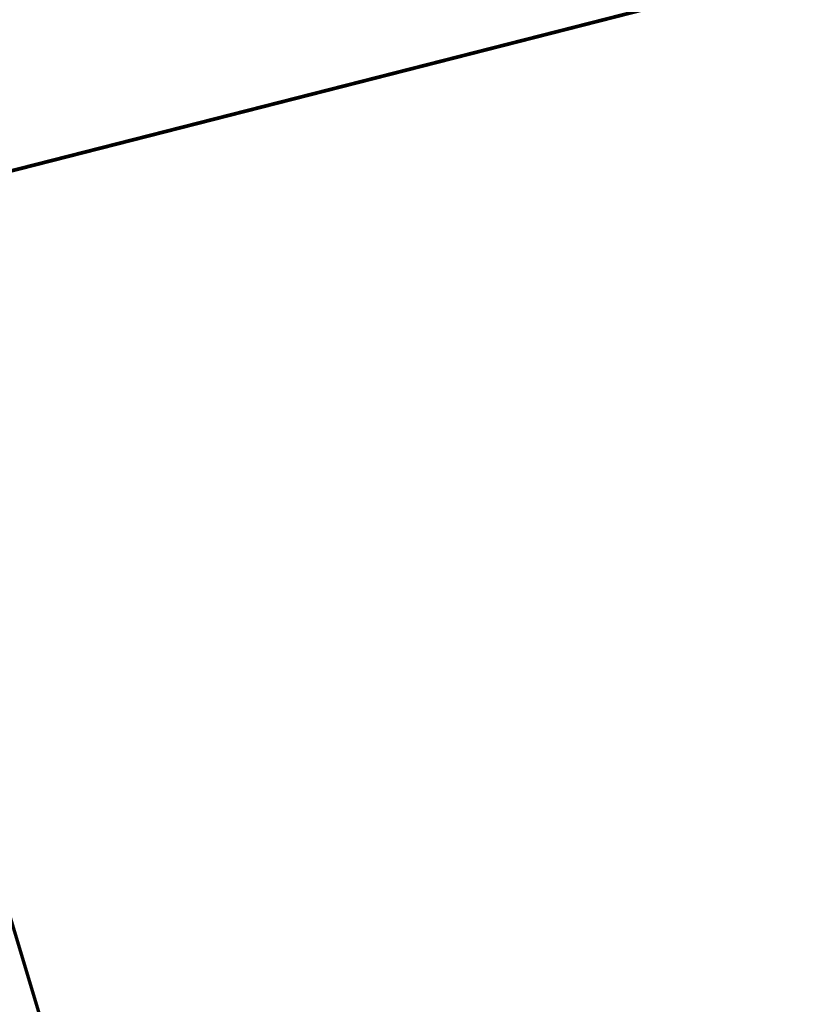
# Model space of a CAD drawing. Header units: metres. Extents: x 242122 to 243107, y 567823 to 568786.
# Tile 43 of 89: x 242570 to 242638, y 567952 to 568038. Entities that reach past the tile are written whole.
import ezdxf

# ---------------------------------------------------------------- set-up
doc = ezdxf.new("R2010")
doc.units = ezdxf.units.M
doc.layers.add('B-WA-OG-INFO_EIS VOORZORGSMAATREGEL-GV', color=7, linetype='Continuous', lineweight=70, true_color=0xfa194b)
doc.layers.add('B-WE-OG-INFO_EIS VOORZORGSMAATREGEL_WATERBEDRIJF GRONINGEN-GV', color=7, linetype='Continuous', lineweight=70, true_color=0xfa194b)
doc.layers.add('B-WA-OG-INFO_ORIENTATIEPOLYGOON-GV', color=7, linetype='Continuous', lineweight=70)

msp = doc.modelspace()

# ---------------------------------------------------------------- linework, layer by layer
at = {"layer": 'B-WA-OG-INFO_EIS VOORZORGSMAATREGEL-GV'}
msp.add_lwpolyline([(242914.445, 568112.908), (242546.772, 568019.064), (242542.948, 568028.382), (242541.695, 568028.067), (242541.688, 568028.068), (242541.684, 568028.073), (242533.072, 568047.778), (242532.095, 568050.042), (242522.287, 568072.784), (242509.322, 568103.076), (242508.197, 568102.709), (242508.19, 568102.709), (242508.185, 568102.714), (242497.199, 568127.858), (242490.599, 568125.958), (242490.588, 568125.962), (242469.69, 568169.664), (242468.882, 568171.376), (242465.366, 568170.281), (242446.144, 568213.056), (242430.507, 568248.245), (242430.516, 568248.248), (242400.498, 568317.023)], dxfattribs=at)
at = {"layer": 'B-WA-OG-INFO_ORIENTATIEPOLYGOON-GV'}
msp.add_lwpolyline([(242751.967, 568556.271), (242565.688, 568463.851), (242442.85, 568671.226), (242460.056, 568681.418), (242444.987, 568707.443), (242384.409, 568672.369), (242399.477, 568646.343), (242416.686, 568656.536), (242474.782, 568558.454), (242515.844, 568427.317), (242539.317, 568384.982), (242400.498, 568317.023), (242430.516, 568248.248), (242303.944, 568199.794), (242325.606, 568144.321), (242183.26, 568088.734), (242295.105, 568006.717), (242295.17, 568006.649), (242357.548, 568062.526), (242331.727, 568128.648), (242468.882, 568171.376), (242541.371, 568017.685), (242914.445, 568112.908)], dxfattribs=at)
at = {"layer": 'B-WE-OG-INFO_EIS VOORZORGSMAATREGEL_WATERBEDRIJF GRONINGEN-GV'}
msp.add_lwpolyline([(243107.149, 567823.164), (242620.075, 567823.164), (242613.552, 567840.417), (242604.665, 567862.336), (242600.013, 567874.036), (242595.611, 567884.916), (242590.515, 567896.376), (242583.324, 567915.213), (242578.01, 567928.594), (242572.747, 567946.276), (242567.057, 567965.148), (242562.962, 567977.755), (242558.478, 567989.904), (242555.107, 567999.377), (242551.357, 568007.892), (242542.948, 568028.382), (242541.695, 568028.067), (242541.69, 568028.067), (242541.684, 568028.072), (242533.072, 568047.778)], dxfattribs=at)

doc.saveas('drawing.dxf')
